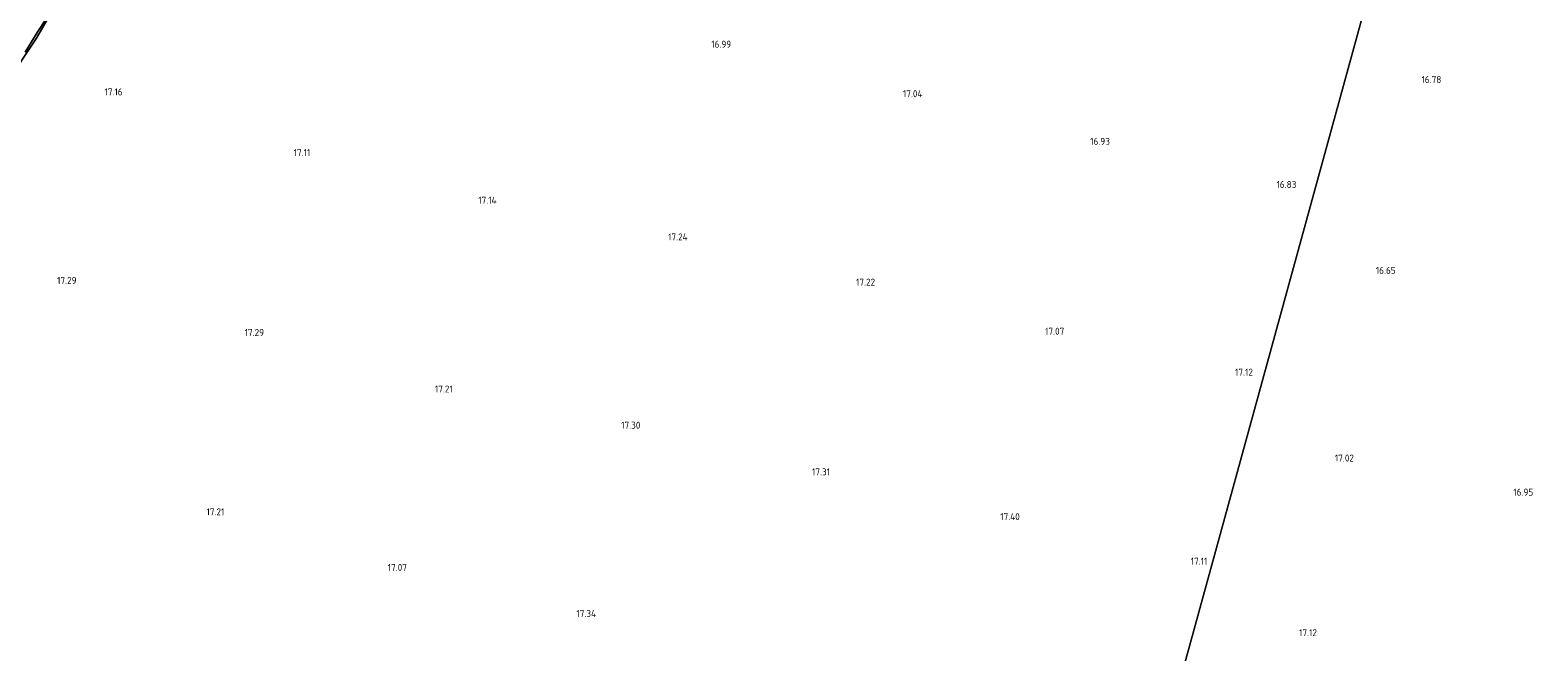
# Model space of a CAD drawing. Extents: x 196936 to 200438, y 361224 to 364196.
# Tile 162 of 256: x 198955 to 199343, y 362006 to 362166. Entities that reach past the tile are written whole.
import ezdxf
from ezdxf.enums import TextEntityAlignment as Align

# ---------------------------------------------------------------- set-up
doc = ezdxf.new("R2010")
doc.units = 0
for name, color, linetype, lineweight in [('B-ME-GR-BOUWLAND_AKKERBOUW-GV', 80, 'Continuous', 13), ('B-ME-GR-GRAS-GV', 60, 'Continuous', 13), ('B-ME-OG-HOOGTEPUNT-S', 7, 'Continuous', 25), ('B-ME-VH-ONVERHARD-GV', 252, 'Continuous', 18)]:
    doc.layers.add(name, color=color, linetype=linetype, lineweight=lineweight)
doc.styles.add('NLCS-ISO-ANNOTATIVE-T18', font='NLCS-ISO.ttf', dxfattribs={"height": 1.8})

# ---------------------------------------------------------------- blocks, each defined once
blk = doc.blocks.new('SAL-HOOGTELABEL-SO')
at = {"color": 0, "linetype": 'ByBlock', "lineweight": -2, "style": 'NLCS-ISO-ANNOTATIVE-T18'}
blk.add_attdef('HOOGTE', text='', height=1.8, dxfattribs=at).set_placement((2.79, 0), align=Align.RIGHT)

msp = doc.modelspace()

# ---------------------------------------------------------------- linework, layer by layer
at = {"layer": 'B-ME-GR-BOUWLAND_AKKERBOUW-GV'}
for points in [[(198948.629, 362152.655, 17.401), (198956.274, 362164.119, 17.347), (198971.11, 362189.922, 17.272), (198983.855, 362215.18, 17.215), (198991.348, 362231.277, 17.125), (198995.772, 362243.034, 17.146), (198998.691, 362252.907, 17.215), (199000.461, 362260.171, 17.206), (199002.431, 362269.923, 17.098), (199009.221, 362310.481, 16.79), (199009.642, 362313.388, 16.776), (199239.634, 362280.308, 17.026), (199246.631, 362276.106, 17.069), (199255.846, 362270.517, 17.095), (199267.174, 362263.831, 17.112), (199273.942, 362259.598, 17.129), (199281.877, 362254.546, 17.146), (199292.686, 362247.547, 17.172), (199304.734, 362240.021, 17.21), (199315.226, 362233.045, 17.226), (199229.178, 361919.435, 17.377), (198868.096, 361996.278, 17.378)], [(199229.178, 361919.435, 17.377), (199315.226, 362233.045, 17.226), (199322.211, 362228.584, 17.121), (199330.589, 362222.801, 17.016), (199344.645, 362212.735, 17.038)]]:
    msp.add_polyline3d(points, dxfattribs=at)
at = {"layer": 'B-ME-GR-GRAS-GV'}
for points in [[(198971.11, 362189.922, 17.272), (198956.274, 362164.119, 17.347), (198948.629, 362152.655, 17.401)], [(198953.392, 362160.551, 17.225), (198956.608, 362165.819, 17.238), (198960.222, 362171.384, 17.168)]]:
    msp.add_polyline3d(points, dxfattribs=at)
at = {"layer": 'B-ME-VH-ONVERHARD-GV'}
msp.add_polyline3d([(198960.222, 362171.384, 17.168), (198956.608, 362165.819, 17.238), (198953.392, 362160.551, 17.225)], dxfattribs=at)

# ---------------------------------------------------------------- block references
at = {"layer": 'B-ME-OG-HOOGTEPUNT-S'}
for p, values in [((199132.451, 362161.675, 16.993), {'HOOGTE': '16.99'}), ((199315.374, 362152.551, 16.775), {'HOOGTE': '16.78'}), ((198975.688, 362149.366, 17.159), {'HOOGTE': '17.16'}), ((199181.725, 362148.906, 17.041), {'HOOGTE': '17.04'}), ((199230.005, 362136.621, 16.934), {'HOOGTE': '16.93'}), ((199024.034, 362133.717, 17.112), {'HOOGTE': '17.11'}), ((199278.037, 362125.501, 16.825), {'HOOGTE': '16.83'}), ((199072.005, 362121.454, 17.141), {'HOOGTE': '17.14'}), ((199121.229, 362111.978, 17.239), {'HOOGTE': '17.24'}), ((199303.611, 362103.342, 16.651), {'HOOGTE': '16.65'}), ((198963.818, 362100.733, 17.289), {'HOOGTE': '17.29'}), ((199169.529, 362100.322, 17.218), {'HOOGTE': '17.22'}), ((199218.255, 362087.65, 17.065), {'HOOGTE': '17.07'}), ((199012.111, 362087.327, 17.29), {'HOOGTE': '17.29'}), ((199266.843, 362077.1, 17.119), {'HOOGTE': '17.12'}), ((199060.73, 362072.762, 17.205), {'HOOGTE': '17.21'}), ((199109.059, 362063.427, 17.302), {'HOOGTE': '17.30'}), ((199292.862, 362054.959, 17.017), {'HOOGTE': '17.02'}), ((199157.899, 362051.389, 17.308), {'HOOGTE': '17.31'}), ((199339.054, 362046.16, 16.948), {'HOOGTE': '16.95'}), ((199001.885, 362041.074, 17.207), {'HOOGTE': '17.21'}), ((199206.788, 362039.852, 17.401), {'HOOGTE': '17.40'}), ((199048.923, 362026.751, 17.065), {'HOOGTE': '17.07'}), ((199255.109, 362028.354, 17.107), {'HOOGTE': '17.11'}), ((199097.64, 362014.861, 17.341), {'HOOGTE': '17.34'}), ((199283.335, 362009.93, 17.116), {'HOOGTE': '17.12'})]:
    msp.add_blockref('SAL-HOOGTELABEL-SO', p, dxfattribs=at).add_auto_attribs(values)

doc.saveas('drawing.dxf')
